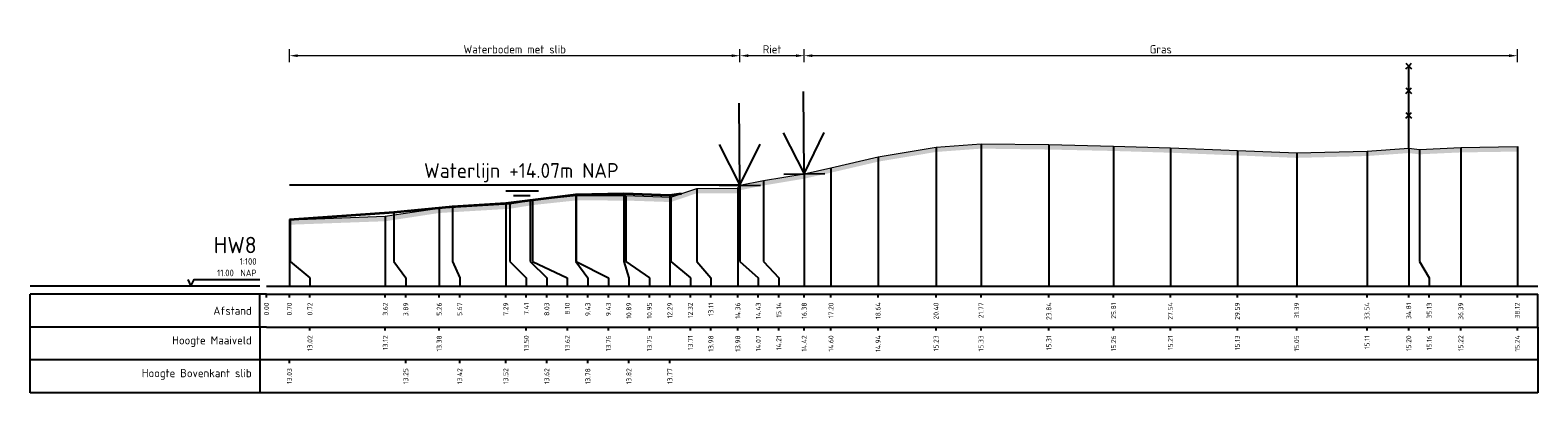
# Model space of a CAD drawing. Header units: metres. Extents: x 197883 to 206898, y 361907 to 364395.
# Tile 205 of 256: x 205856 to 205902, y 364215 to 364226. Entities that reach past the tile are written whole.
import ezdxf
from ezdxf.enums import TextEntityAlignment as Align

# ---------------------------------------------------------------- set-up
doc = ezdxf.new("R2010")
doc.units = ezdxf.units.M
doc.header["$PDMODE"] = 35
doc.header["$PDSIZE"] = 0.075
for name, color, linetype, lineweight in [('B-ME-GR-RIET-SD', 120, 'Continuous', 25), ('B-ME-IE-TERREINAFSCHEIDING_KUNSTMATIG_RASTERHEKWERK-SD', 20, 'Continuous', 25), ('X-ME-AL-PROFIEL_BOVENKANT SLIB-GD', 42, 'Continuous', 35), ('X-ME-AL-PROFIEL_HUIDIG MAAIVELD-GD', 252, 'Continuous', 0), ('X-XX-AL-DETAIL1-M', 7, 'Continuous', 18), ('X-XX-AL-NAP-T18', 7, 'Continuous', 18)]:
    doc.layers.add(name, color=color, linetype=linetype, lineweight=lineweight)
doc.layers.add('X-ME-AL-PROFIEL_WATERLIJN-GD', color=150, linetype='Continuous')
doc.layers.add('X-ME-AL-PROFIELRASTER-S', color=7, linetype='Continuous')
doc.styles.add('NLCS-ISO', font='NLCS-ISO.ttf', dxfattribs={"height": 1.8})
doc.styles.add('NLCS-ISO-ANNOTATIVE-T18', font='NLCS-ISO.ttf', dxfattribs={"height": 1.8})
doc.styles.add('NLCS-ISO-M100-T25', font='NLCS-ISO.ttf', dxfattribs={"height": 0.25})
doc.dimstyles.new('NLCS-M100-T25-PIJL_L2_H1', dxfattribs={"dimscale": 0.1, "dimtxt": 2.5, "dimasz": 2.5, "dimexe": 2, "dimexo": 2, "dimgap": 0.7, "dimtad": 1, "dimzin": 0, "dimdsep": 46, "dimtxsty": 'NLCS-ISO-M100-T25', "dimcen": 0, "dimdle": 2, "dimclrd": 256, "dimclre": 256, "dimclrt": 256, "dimadec": 1, "dimazin": 0, "dimtfac": 1, "dimtdec": 3, "dimtofl": 0, "dimtmove": 0, "dimatfit": 3, "dimfxl": 2, "dimfxlon": 1, "dimtfillclr": 256, "dimtolj": 1, "dimtzin": 0, "dimlwd": -1, "dimlwe": -1, "dimarcsym": 0})

# ---------------------------------------------------------------- blocks, each defined once
blk = doc.blocks.new('SAL-PROFIELRASTER-D')
at = {"color": 0, "linetype": 'ByBlock', "lineweight": -2, "flags": 128}
for points in [[(-2, 0), (-72, 0)], [(-24, 2), (-23, 0), (-22, 2), (-2, 2)], [(-72, -12.5), (-72, -2.5)], [(0, -2.5), (-72, -2.5)], [(-2, -12.5), (-2, -2.5)], [(0, -12.5), (-72, -12.5)]]:
    blk.add_lwpolyline(points, dxfattribs=at)
at = {"color": 0, "linetype": 'ByBlock', "lineweight": -2, "style": 'NLCS-ISO-ANNOTATIVE-T18'}
blk.add_text('NAP', height=2, dxfattribs=at).set_placement((-3, 3), align=Align.RIGHT)
blk.add_text('Afstand', height=2.5, dxfattribs=at).set_placement((-4.5, -7.5), align=Align.MIDDLE_RIGHT)
for tag, height, p in [('PROFIELNR', 5, (-3, 10)), ('NAP', 2, (-9.94, 3)), ('SCHAAL', 2, (-3, 6.5))]:
    blk.add_attdef(tag, text='', height=height, dxfattribs=at).set_placement(p, align=Align.RIGHT)
blk = doc.blocks.new('SAL-PROFIELRASTER_BALK_EIND1-D')
at = {"color": 0, "linetype": 'ByBlock', "lineweight": -2}
blk.add_line((1, -12.5), (1, -2.5), dxfattribs=at)
at = {"color": 0, "linetype": 'ByBlock', "lineweight": -2, "flags": 128}
for points in [[(0, 0), (1, 0)], [(0, -2.5), (1, -2.5)], [(0, -12.5), (1, -12.5)]]:
    blk.add_lwpolyline(points, dxfattribs=at)
blk = doc.blocks.new('SAL-PROFIELRASTER_BALK-D')
at = {"color": 0, "linetype": 'ByBlock', "lineweight": -2}
for p, q in [((-72, -12.5), (-72, -2.5)), ((-2, -2.5), (-2, -12.5)), ((0, -12.5), (-72, -12.5))]:
    blk.add_line(p, q, dxfattribs=at)
at = {"color": 0, "linetype": 'ByBlock', "lineweight": -2, "style": 'NLCS-ISO-ANNOTATIVE-T18'}
for tag, height, p in [('TITEL1', 2.5, (-4.5, -6.5)), ('TITEL2', 1.5, (-4.5, -9.5))]:
    blk.add_attdef(tag, text='', height=height, dxfattribs=at).set_placement(p, align=Align.MIDDLE_RIGHT)
blk = doc.blocks.new('SAL-PROFIELRASTER_BALK_EIND2-D')
at = {"color": 0, "linetype": 'ByBlock', "lineweight": -2}
for p, q in [((1, -2.5), (1, -12.5)), ((1, -12.5), (0, -12.5))]:
    blk.add_line(p, q, dxfattribs=at)
blk = doc.blocks.new('SAL-PROFIELRASTER_BALK_DATA-D')
at = {"color": 0, "linetype": 'ByBlock', "lineweight": -2}
blk.add_lwpolyline([(0, -3.5), (0, -2.5)], dxfattribs=at)
at = {"color": 0, "linetype": 'ByBlock', "lineweight": -2, "style": 'NLCS-ISO-ANNOTATIVE-T18'}
blk.add_attdef('GETAL', text='', height=1.5, rotation=90, dxfattribs=at).set_placement((0.75, -5), align=Align.RIGHT)
blk = doc.blocks.new('SAL-PROFIELRASTER_AANHAAL-D')
at = {"color": 9, "linetype": 'ByBlock', "lineweight": -2, "flags": 128}
blk.add_lwpolyline([(0, 1), (0, 0)], dxfattribs=at)
blk = doc.blocks.new('SAL-PROFIELRASTER_AANHAAL_STAGGER-D')
at = {"color": 9, "linetype": 'ByBlock', "lineweight": -2, "flags": 128}
for points in [[(0, 0), (0, -0.25)], [(0, -0.25), (1, -0.75)], [(1, -0.75), (1, -1)]]:
    blk.add_lwpolyline(points, dxfattribs=at)
blk = doc.blocks.new('*D239')
at = {"layer": 'Defpoints', "color": 0, "transparency": 16777216}
for p in [(205863.988, 364225.02), (205877.717, 364218.757), (205863.988, 364218.007)]:
    blk.add_point(p, dxfattribs=at)
at = {"layer": 'X-XX-AL-DETAIL1-M', "color": 253, "transparency": 16777216}
for p, q in [((205863.988, 364224.82), (205863.988, 364225.22)), ((205877.717, 364224.82), (205877.717, 364225.22)), ((205877.467, 364225.02), (205864.238, 364225.02))]:
    blk.add_line(p, q, dxfattribs=at)
for points in [[(205864.238, 364225.062), (205864.238, 364224.979), (205863.988, 364225.02)], [(205877.467, 364225.062), (205877.467, 364224.979), (205877.717, 364225.02)]]:
    blk.add_solid(points, dxfattribs=at)
at = {"layer": 'X-XX-AL-DETAIL1-M', "color": 253, "transparency": 16777216, "insert": (205870.853, 364225.215), "char_height": 0.25, "attachment_point": 5, "style": 'NLCS-ISO-M100-T25'}
blk.add_mtext('\\A1;Waterbodem met slib', dxfattribs=at)
blk = doc.blocks.new('*D240')
at = {"layer": 'Defpoints', "color": 0, "transparency": 16777216}
for p in [(205877.717, 364225.02), (205877.717, 364218.757), (205879.673, 364218.007)]:
    blk.add_point(p, dxfattribs=at)
at = {"layer": 'X-XX-AL-DETAIL1-M', "color": 253, "transparency": 16777216}
for p, q in [((205877.717, 364224.82), (205877.717, 364225.22)), ((205879.673, 364224.82), (205879.673, 364225.22)), ((205879.423, 364225.02), (205877.967, 364225.02))]:
    blk.add_line(p, q, dxfattribs=at)
for points in [[(205877.967, 364225.062), (205877.967, 364224.979), (205877.717, 364225.02)], [(205879.423, 364225.062), (205879.423, 364224.979), (205879.673, 364225.02)]]:
    blk.add_solid(points, dxfattribs=at)
at = {"layer": 'X-XX-AL-DETAIL1-M', "color": 253, "transparency": 16777216, "insert": (205878.695, 364225.215), "char_height": 0.25, "attachment_point": 5, "style": 'NLCS-ISO-M100-T25'}
blk.add_mtext('\\A1;Riet', dxfattribs=at)
blk = doc.blocks.new('SGR-RIET DWP-SOD')
at = {"flags": 128}
for points in [[(0, 0), (-0.01, 1)], [(-0.255, 0.497), (0, 0), (0.245, 0.503)], [(-0.25, -0.003), (0.25, 0.003)]]:
    blk.add_lwpolyline(points, dxfattribs=at)
blk = doc.blocks.new('*D241')
at = {"layer": 'Defpoints', "color": 0, "transparency": 16777216}
for p in [(205879.673, 364225.02), (205879.673, 364218.007), (205901.403, 364218.007)]:
    blk.add_point(p, dxfattribs=at)
at = {"layer": 'X-XX-AL-DETAIL1-M', "color": 253, "transparency": 16777216}
for p, q in [((205879.673, 364224.82), (205879.673, 364225.22)), ((205901.403, 364224.82), (205901.403, 364225.22)), ((205901.153, 364225.02), (205879.923, 364225.02))]:
    blk.add_line(p, q, dxfattribs=at)
for points in [[(205879.923, 364225.062), (205879.923, 364224.979), (205879.673, 364225.02)], [(205901.153, 364225.062), (205901.153, 364224.979), (205901.403, 364225.02)]]:
    blk.add_solid(points, dxfattribs=at)
at = {"layer": 'X-XX-AL-DETAIL1-M', "color": 253, "transparency": 16777216, "insert": (205890.538, 364225.215), "char_height": 0.25, "attachment_point": 5, "style": 'NLCS-ISO-M100-T25'}
blk.add_mtext('\\A1;Gras', dxfattribs=at)
blk = doc.blocks.new('SIE-RASTERHEKWERK-SOD')
at = {"flags": 128}
for points in [[(-0.035, 1.035), (0.035, 0.965)], [(-0.035, 0.965), (0, 1), (0.035, 1.035)], [(0, 0), (0, 1)], [(-0.035, 0.735), (0.035, 0.665)], [(-0.035, 0.665), (0, 0.7), (0.035, 0.735)], [(-0.035, 0.435), (0.035, 0.365)], [(-0.035, 0.365), (0, 0.4), (0.035, 0.435)]]:
    blk.add_lwpolyline(points, dxfattribs=at)

msp = doc.modelspace()

# ---------------------------------------------------------------- hatches: boundary and pattern name
at = {"layer": 'X-ME-AL-PROFIEL_HUIDIG MAAIVELD-GD'}
h = msp.add_hatch(dxfattribs=at)
h.set_pattern_fill('AGR-MAAIVELD', color=256, scale=0.05, pattern_type=2)
h.set_pattern_definition([(45, (69.95363, 117.4715), (-0.25000007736, 0.25000007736), []), (45, (69.91792, 117.5072), (0, 0.50000015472), [0.3535535, -0.3535535]), (45, (69.8822, 117.54293), (0, 0.50000015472), [0.3535535, -0.3535535]), (45, (69.846, 117.57914), (0, 0.50000015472), [0.3535535, -0.3535535]), (45, (69.81078, 117.61436), (0, 0.50000015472), [0.3535535, -0.3535535]), (45, (69.77506, 117.65007), (0, 0.50000015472), [0.3535535, -0.3535535]), (45, (69.73935, 117.6858), (0, 0.50000015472), [0.3535535, -0.3535535]), (315, (69.95363, 117.4715), (0.25000007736, 0.25000007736), []), (315, (69.98935, 117.5072), (0.50000015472, -1e-16), [0.3535535, -0.3535535]), (315, (70.02506, 117.54293), (0.50000015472, -1e-16), [0.3535535, -0.3535535]), (315, (70.06128, 117.57914), (0.50000015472, -1e-16), [0.3535535, -0.3535535]), (315, (70.0965, 117.61436), (0.50000015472, -1e-16), [0.3535535, -0.3535535]), (315, (70.1322, 117.65007), (0.50000015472, -1e-16), [0.3535535, -0.3535535]), (315, (70.16792, 117.6858), (0.50000015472, -1e-16), [0.3535535, -0.3535535])])
h.paths.add_polyline_path([(205901.403, 364222.251), (205901.403, 364222.101), (205899.68, 364222.076), (205898.42, 364222.018), (205898.094, 364222.056), (205896.823, 364221.966), (205894.68, 364221.909), (205892.874, 364221.984), (205890.83, 364222.067), (205889.099, 364222.12), (205887.128, 364222.163), (205885.061, 364222.191), (205883.691, 364222.09), (205881.925, 364221.794), (205880.489, 364221.459), (205879.673, 364221.276), (205878.431, 364221.07), (205877.717, 364220.924), (205877.65, 364220.835), (205876.397, 364220.832), (205875.609, 364220.564), (205874.238, 364220.611), (205872.723, 364220.614), (205871.391, 364220.472), (205870.702, 364220.36), (205868.552, 364220.232), (205866.909, 364219.981), (205864.013, 364219.876), (205864.013, 364220.026), (205866.909, 364220.131), (205868.552, 364220.382), (205870.702, 364220.51), (205871.391, 364220.622), (205872.723, 364220.764), (205874.238, 364220.761), (205875.609, 364220.714), (205876.397, 364220.982), (205877.65, 364220.985), (205877.717, 364221.074), (205878.431, 364221.22), (205879.673, 364221.426), (205880.489, 364221.609), (205881.925, 364221.944), (205883.691, 364222.24), (205885.061, 364222.341), (205887.128, 364222.313), (205889.099, 364222.27), (205890.83, 364222.217), (205892.874, 364222.134), (205894.68, 364222.059), (205896.823, 364222.116), (205898.094, 364222.206), (205898.42, 364222.168), (205899.68, 364222.226)])

# ---------------------------------------------------------------- linework, layer by layer
at = {"layer": 'X-ME-AL-PROFIEL_BOVENKANT SLIB-GD'}
msp.add_lwpolyline([(205863.988, 364220.034), (205867.174, 364220.26), (205868.955, 364220.429), (205870.581, 364220.529), (205871.319, 364220.626), (205872.716, 364220.791), (205874.178, 364220.822), (205875.579, 364220.774), (205875.93, 364220.824)], dxfattribs=at)
at = {"layer": 'X-ME-AL-PROFIEL_HUIDIG MAAIVELD-GD'}
msp.add_lwpolyline([(205864.013, 364220.026), (205866.909, 364220.131), (205868.552, 364220.382), (205870.702, 364220.51), (205871.391, 364220.622), (205872.723, 364220.764), (205874.238, 364220.761), (205875.609, 364220.714), (205876.397, 364220.982), (205877.65, 364220.985), (205877.717, 364221.074), (205878.431, 364221.22), (205879.673, 364221.426), (205880.489, 364221.609), (205881.925, 364221.944), (205883.691, 364222.24), (205885.061, 364222.341), (205887.128, 364222.313), (205889.099, 364222.27), (205890.83, 364222.217), (205892.874, 364222.134), (205894.68, 364222.059), (205896.823, 364222.116), (205898.094, 364222.206), (205898.42, 364222.168), (205899.68, 364222.226), (205901.403, 364222.251)], dxfattribs=at)
at = {"layer": 'X-ME-AL-PROFIEL_WATERLIJN-GD'}
for points in [[(205877.717, 364221.074), (205863.988, 364221.074)], [(205870.578, 364220.911), (205871.578, 364220.911)], [(205870.82, 364220.766), (205871.32, 364220.766)]]:
    msp.add_lwpolyline(points, dxfattribs=at)

# ---------------------------------------------------------------- block references
at = {"layer": 'B-ME-GR-RIET-SD', "xscale": 2.5, "yscale": 2.5, "zscale": 2.5}
for p in [(205879.673, 364221.426), (205877.717, 364221.074)]:
    msp.add_blockref('SGR-RIET DWP-SOD', p, dxfattribs=at)
at = {"layer": 'B-ME-IE-TERREINAFSCHEIDING_KUNSTMATIG_RASTERHEKWERK-SD', "xscale": 2.5, "yscale": 2.5, "zscale": 2.5}
msp.add_blockref('SIE-RASTERHEKWERK-SOD', (205898.094, 364222.206), dxfattribs=at)
at = {"layer": 'X-ME-AL-PROFIELRASTER-S'}
for p, yscale in [((205885.061, 364218.007), 4.334), ((205887.128, 364218.007), 4.305999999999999), ((205881.925, 364218.007), 3.936999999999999), ((205883.691, 364218.007), 4.233000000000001), ((205889.099, 364218.007), 4.263), ((205890.83, 364218.007), 4.210000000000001), ((205892.874, 364218.007), 4.127000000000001), ((205894.68, 364218.007), 4.052), ((205896.823, 364218.007), 4.109), ((205898.094, 364218.007), 4.199), ((205898.42, 364219.007), 3.161), ((205899.68, 364218.007), 4.218999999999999), ((205901.403, 364218.007), 4.244), ((205879.673, 364218.007), 3.419), ((205880.489, 364218.007), 3.602), ((205876.397, 364219.007), 1.975), ((205877.65, 364218.007), 2.978), ((205877.717, 364219.007), 2.067), ((205877.717, 364219.007), 2.067), ((205877.717, 364219.007), 2.067), ((205877.717, 364219.007), 2.067), ((205878.431, 364219.007), 2.212999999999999), ((205870.581, 364218.007), 2.522), ((205870.702, 364219.007), 1.503), ((205871.319, 364219.007), 1.619), ((205871.391, 364219.007), 1.615), ((205872.716, 364219.007), 1.784000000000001), ((205872.723, 364219.007), 1.757), ((205874.178, 364219.007), 1.815), ((205874.238, 364219.007), 1.754), ((205875.579, 364219.007), 1.766999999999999), ((205875.609, 364219.007), 1.707000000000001), ((205863.988, 364218.007), 2.026999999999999), ((205864.013, 364219.007), 1.019), ((205866.909, 364218.007), 2.124000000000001), ((205867.174, 364219.007), 1.253), ((205868.552, 364218.007), 2.375), ((205868.955, 364219.007), 1.422000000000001)]:
    msp.add_blockref('SAL-PROFIELRASTER_AANHAAL-D', p, dxfattribs=dict(at, yscale=yscale))
at = {"layer": 'X-ME-AL-PROFIELRASTER-S', "xscale": 0.1, "yscale": 0.1, "zscale": 0.1}
for name, p, values in [('SAL-PROFIELRASTER-D', (205863.288, 364218.007), {'PROFIELNR': 'HW8', 'SCHAAL': '1:100', 'NAP': '11.00'}), ('SAL-PROFIELRASTER_BALK_DATA-D', (205863.288, 364218.007), {'GETAL': '0.00'}), ('SAL-PROFIELRASTER_BALK_DATA-D', (205863.988, 364218.007), {'GETAL': '0.70'}), ('SAL-PROFIELRASTER_BALK_DATA-D', (205864.613, 364218.007), {'GETAL': '0.72'}), ('SAL-PROFIELRASTER_BALK_DATA-D', (205866.909, 364218.007), {'GETAL': '3.62'}), ('SAL-PROFIELRASTER_BALK_DATA-D', (205867.534, 364218.007), {'GETAL': '3.89'}), ('SAL-PROFIELRASTER_BALK_DATA-D', (205868.552, 364218.007), {'GETAL': '5.26'}), ('SAL-PROFIELRASTER_BALK_DATA-D', (205869.177, 364218.007), {'GETAL': '5.67'}), ('SAL-PROFIELRASTER_BALK_DATA-D', (205870.581, 364218.007), {'GETAL': '7.29'}), ('SAL-PROFIELRASTER_BALK_DATA-D', (205871.206, 364218.007), {'GETAL': '7.41'}), ('SAL-PROFIELRASTER_BALK_DATA-D', (205871.831, 364218.007), {'GETAL': '8.03'}), ('SAL-PROFIELRASTER_BALK_DATA-D', (205872.456, 364218.007), {'GETAL': '8.10'}), ('SAL-PROFIELRASTER_BALK_DATA-D', (205873.081, 364218.007), {'GETAL': '9.43'}), ('SAL-PROFIELRASTER_BALK_DATA-D', (205873.706, 364218.007), {'GETAL': '9.43'}), ('SAL-PROFIELRASTER_BALK_DATA-D', (205874.331, 364218.007), {'GETAL': '10.89'}), ('SAL-PROFIELRASTER_BALK_DATA-D', (205874.956, 364218.007), {'GETAL': '10.95'}), ('SAL-PROFIELRASTER_BALK_DATA-D', (205875.581, 364218.007), {'GETAL': '12.29'}), ('SAL-PROFIELRASTER_BALK_DATA-D', (205876.206, 364218.007), {'GETAL': '12.32'}), ('SAL-PROFIELRASTER_BALK_DATA-D', (205876.831, 364218.007), {'GETAL': '13.11'}), ('SAL-PROFIELRASTER_BALK_DATA-D', (205877.65, 364218.007), {'GETAL': '14.36'}), ('SAL-PROFIELRASTER_BALK_DATA-D', (205878.275, 364218.007), {'GETAL': '14.43'}), ('SAL-PROFIELRASTER_BALK_DATA-D', (205878.275, 364218.007), {'GETAL': '14.43'}), ('SAL-PROFIELRASTER_BALK_DATA-D', (205878.275, 364218.007), {'GETAL': '14.43'}), ('SAL-PROFIELRASTER_BALK_DATA-D', (205878.275, 364218.007), {'GETAL': '14.43'}), ('SAL-PROFIELRASTER_BALK_DATA-D', (205878.9, 364218.007), {'GETAL': '15.14'}), ('SAL-PROFIELRASTER_BALK_DATA-D', (205879.673, 364218.007), {'GETAL': '16.38'}), ('SAL-PROFIELRASTER_BALK_DATA-D', (205880.489, 364218.007), {'GETAL': '17.20'}), ('SAL-PROFIELRASTER_BALK_DATA-D', (205881.925, 364218.007), {'GETAL': '18.64'}), ('SAL-PROFIELRASTER_BALK_DATA-D', (205883.691, 364218.007), {'GETAL': '20.40'}), ('SAL-PROFIELRASTER_BALK_DATA-D', (205885.061, 364218.007), {'GETAL': '21.77'}), ('SAL-PROFIELRASTER_BALK_DATA-D', (205887.128, 364218.007), {'GETAL': '23.84'}), ('SAL-PROFIELRASTER_BALK_DATA-D', (205889.099, 364218.007), {'GETAL': '25.81'}), ('SAL-PROFIELRASTER_BALK_DATA-D', (205890.83, 364218.007), {'GETAL': '27.54'}), ('SAL-PROFIELRASTER_BALK_DATA-D', (205892.874, 364218.007), {'GETAL': '29.59'}), ('SAL-PROFIELRASTER_BALK_DATA-D', (205894.68, 364218.007), {'GETAL': '31.39'}), ('SAL-PROFIELRASTER_BALK_DATA-D', (205896.823, 364218.007), {'GETAL': '33.54'}), ('SAL-PROFIELRASTER_BALK_DATA-D', (205898.094, 364218.007), {'GETAL': '34.81'}), ('SAL-PROFIELRASTER_BALK_DATA-D', (205898.719, 364218.007), {'GETAL': '35.13'}), ('SAL-PROFIELRASTER_BALK_DATA-D', (205899.68, 364218.007), {'GETAL': '36.39'}), ('SAL-PROFIELRASTER_BALK_DATA-D', (205901.403, 364218.007), {'GETAL': '38.12'}), ('SAL-PROFIELRASTER_BALK-D', (205863.288, 364217.007), {'TITEL1': 'Hoogte Maaiveld'}), ('SAL-PROFIELRASTER_BALK_DATA-D', (205864.613, 364217.007), {'GETAL': '13.02'}), ('SAL-PROFIELRASTER_BALK_DATA-D', (205866.909, 364217.007), {'GETAL': '13.12'}), ('SAL-PROFIELRASTER_BALK_DATA-D', (205868.552, 364217.007), {'GETAL': '13.38'}), ('SAL-PROFIELRASTER_BALK_DATA-D', (205871.206, 364217.007), {'GETAL': '13.50'}), ('SAL-PROFIELRASTER_BALK_DATA-D', (205872.456, 364217.007), {'GETAL': '13.62'}), ('SAL-PROFIELRASTER_BALK_DATA-D', (205873.706, 364217.007), {'GETAL': '13.76'}), ('SAL-PROFIELRASTER_BALK_DATA-D', (205874.956, 364217.007), {'GETAL': '13.75'}), ('SAL-PROFIELRASTER_BALK_DATA-D', (205876.206, 364217.007), {'GETAL': '13.71'}), ('SAL-PROFIELRASTER_BALK_DATA-D', (205876.831, 364217.007), {'GETAL': '13.98'}), ('SAL-PROFIELRASTER_BALK_DATA-D', (205877.65, 364217.007), {'GETAL': '13.98'}), ('SAL-PROFIELRASTER_BALK_DATA-D', (205878.275, 364217.007), {'GETAL': '14.07'}), ('SAL-PROFIELRASTER_BALK_DATA-D', (205878.275, 364217.007), {'GETAL': '14.07'}), ('SAL-PROFIELRASTER_BALK_DATA-D', (205878.9, 364217.007), {'GETAL': '14.21'}), ('SAL-PROFIELRASTER_BALK_DATA-D', (205879.673, 364217.007), {'GETAL': '14.42'}), ('SAL-PROFIELRASTER_BALK_DATA-D', (205880.489, 364217.007), {'GETAL': '14.60'}), ('SAL-PROFIELRASTER_BALK_DATA-D', (205881.925, 364217.007), {'GETAL': '14.94'}), ('SAL-PROFIELRASTER_BALK_DATA-D', (205883.691, 364217.007), {'GETAL': '15.23'}), ('SAL-PROFIELRASTER_BALK_DATA-D', (205885.061, 364217.007), {'GETAL': '15.33'}), ('SAL-PROFIELRASTER_BALK_DATA-D', (205887.128, 364217.007), {'GETAL': '15.31'}), ('SAL-PROFIELRASTER_BALK_DATA-D', (205889.099, 364217.007), {'GETAL': '15.26'}), ('SAL-PROFIELRASTER_BALK_DATA-D', (205890.83, 364217.007), {'GETAL': '15.21'}), ('SAL-PROFIELRASTER_BALK_DATA-D', (205892.874, 364217.007), {'GETAL': '15.13'}), ('SAL-PROFIELRASTER_BALK_DATA-D', (205894.68, 364217.007), {'GETAL': '15.05'}), ('SAL-PROFIELRASTER_BALK_DATA-D', (205896.823, 364217.007), {'GETAL': '15.11'}), ('SAL-PROFIELRASTER_BALK_DATA-D', (205898.094, 364217.007), {'GETAL': '15.20'}), ('SAL-PROFIELRASTER_BALK_DATA-D', (205898.719, 364217.007), {'GETAL': '15.16'}), ('SAL-PROFIELRASTER_BALK_DATA-D', (205899.68, 364217.007), {'GETAL': '15.22'}), ('SAL-PROFIELRASTER_BALK_DATA-D', (205901.403, 364217.007), {'GETAL': '15.24'}), ('SAL-PROFIELRASTER_BALK-D', (205863.288, 364216.007), {'TITEL1': 'Hoogte Bovenkant slib'}), ('SAL-PROFIELRASTER_BALK_DATA-D', (205863.988, 364216.007), {'GETAL': '13.03'}), ('SAL-PROFIELRASTER_BALK_DATA-D', (205867.534, 364216.007), {'GETAL': '13.25'}), ('SAL-PROFIELRASTER_BALK_DATA-D', (205869.177, 364216.007), {'GETAL': '13.42'}), ('SAL-PROFIELRASTER_BALK_DATA-D', (205870.581, 364216.007), {'GETAL': '13.52'}), ('SAL-PROFIELRASTER_BALK_DATA-D', (205871.831, 364216.007), {'GETAL': '13.62'}), ('SAL-PROFIELRASTER_BALK_DATA-D', (205873.081, 364216.007), {'GETAL': '13.78'}), ('SAL-PROFIELRASTER_BALK_DATA-D', (205874.331, 364216.007), {'GETAL': '13.82'}), ('SAL-PROFIELRASTER_BALK_DATA-D', (205875.581, 364216.007), {'GETAL': '13.77'})]:
    msp.add_blockref(name, p, dxfattribs=at).add_auto_attribs(values)
at = {"layer": 'X-ME-AL-PROFIELRASTER-S'}
for p, xscale, zscale in [((205864.013, 364219.007), 0.600354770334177, 0.600354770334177), ((205867.174, 364219.007), 0.3600559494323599, 0.3600559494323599), ((205868.955, 364219.007), 0.22152749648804, 0.22152749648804), ((205870.702, 364219.007), 0.5039707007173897, 0.5039707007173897), ((205871.319, 364219.007), 0.5116677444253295, 0.5116677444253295), ((205871.391, 364219.007), 1.064493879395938, 1.064493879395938), ((205872.716, 364219.007), 0.3651397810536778, 0.3651397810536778), ((205872.723, 364219.007), 0.982995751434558, 0.982995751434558), ((205874.178, 364219.007), 0.1523698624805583, 0.1523698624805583), ((205874.238, 364219.007), 0.7174059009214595, 0.7174059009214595), ((205875.579, 364219.007), 0.001193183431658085, 0.001193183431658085), ((205875.609, 364219.007), 0.5964939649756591, 0.5964939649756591), ((205876.397, 364219.007), 0.4335410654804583, 0.4335410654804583), ((205877.717, 364219.007), 0.5578406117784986, 0.5578406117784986), ((205877.717, 364219.007), 0.5578406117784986, 0.5578406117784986), ((205877.717, 364219.007), 0.5578406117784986, 0.5578406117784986), ((205877.717, 364219.007), 0.5578406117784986, 0.5578406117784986), ((205878.431, 364219.007), 0.4692722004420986, 0.4692722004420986), ((205898.42, 364219.007), 0.2993485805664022, 0.2993485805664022)]:
    msp.add_blockref('SAL-PROFIELRASTER_AANHAAL_STAGGER-D', p, dxfattribs=dict(at, xscale=xscale, zscale=zscale))
at = {"layer": 'X-ME-AL-PROFIELRASTER-S', "xscale": 38.74004344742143, "yscale": 0.1, "zscale": 38.74004344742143}
for name, p in [('SAL-PROFIELRASTER_BALK_EIND1-D', (205863.288, 364218.007)), ('SAL-PROFIELRASTER_BALK_EIND2-D', (205863.288, 364217.007)), ('SAL-PROFIELRASTER_BALK_EIND2-D', (205863.288, 364216.007))]:
    msp.add_blockref(name, p, dxfattribs=at)

# ---------------------------------------------------------------- texts
at = {"layer": 'X-XX-AL-NAP-T18', "color": 10, "insert": (205868.09, 364221.164), "char_height": 0.45, "width": 15.43377, "attachment_point": 7, "style": 'NLCS-ISO'}
msp.add_mtext('Waterlijn +14.07m NAP', dxfattribs=at)

# ---------------------------------------------------------------- dimensions: what is measured, and where the dimension line sits
at = {"layer": 'X-XX-AL-DETAIL1-M', "color": 253}
for base, p1, p2, text, picture, middle in [((205863.988, 364225.02), (205877.717, 364218.757), (205863.988, 364218.007), 'Waterbodem met slib', '*D239', (205870.853, 364225.02)), ((205877.717, 364225.02), (205879.673, 364218.007), (205877.717, 364218.757), 'Riet', '*D240', (205878.695, 364225.02)), ((205879.673, 364225.02), (205901.403, 364218.007), (205879.673, 364218.007), 'Gras', '*D241', (205890.538, 364225.02))]:
    dim = msp.add_linear_dim(base=base, p1=p1, p2=p2, text=text, dimstyle='NLCS-M100-T25-PIJL_L2_H1', override={"dimclrd": 253, "dimclre": 253, "dimclrt": 253}, dxfattribs=at)
    dim.commit()
    dim.dimension.update_dxf_attribs({"geometry": picture, "text_midpoint": middle, "dimtype": 160})

doc.saveas('drawing.dxf')
